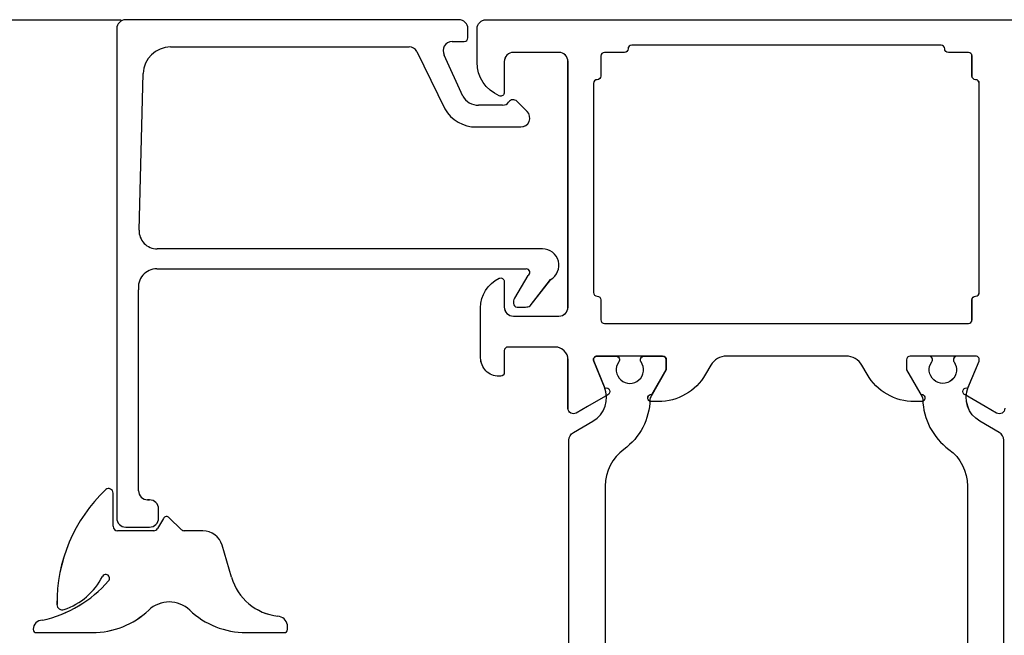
# Model space of a CAD drawing. Header units: millimetres. Extents: x 111285 to 237437, y -9513 to 52045.
# Tile 71 of 117: x 140451 to 140505, y 428 to 462. Entities that reach past the tile are written whole.
import ezdxf

# ---------------------------------------------------------------- set-up
doc = ezdxf.new("R2010")
doc.units = ezdxf.units.MM
doc.header["$LTSCALE"] = 100
doc.layers.get('0').update_dxf_attribs({"color": 252})
doc.layers.add('0-BUITENKOZIJNEN', color=252, linetype='Continuous')

# ---------------------------------------------------------------- blocks, each defined once
blk = doc.blocks.new('SR8-hori')
at = {"linetype": 'Continuous', "ltscale": 0.25}
blk.add_line((2686, 56.9), (2824.448, 56.9), dxfattribs=at)
at = {"linetype": 'Continuous'}
for p, q in [((2824, 29.046), (2824, 30.873)), ((2826.767, 29.475), (2826.448, 28.923)), ((2827.734, 28.872), (2827.089, 29.518)), ((2826.235, 28.8), (2824.245, 28.8)), ((2828.928, 28.8), (2827.908, 28.8)), ((2830.509, 26.244), (2829.997, 27.999)), ((2819.612, 23.383), (2819.612, 23.364)), ((2833.58, 23.364), (2833.58, 23.624)), ((2819.776, 23.2), (2822.864, 23.2)), ((2831.307, 23.2), (2833.416, 23.2))]:
    blk.add_line(p, q, dxfattribs=at)
for points in [[(2849.05, 22.6), (2849.05, 33.775, -0.267949), (2849.3, 34.208), (2850.368, 34.825, 0.376373), (2851.004, 36.698), (2850.413, 38.123, -0.534511), (2850.598, 38.4), (2851.625, 38.4, -0.609065), (2851.788, 38.084, 1.936492), (2853.012, 38.084, -0.609065), (2853.175, 38.4), (2854.2, 38.4), (2854.2, 38.4, -0.414214), (2854.4, 38.2), (2854.4, 38.2), (2854.4, 37.65), (2853.544, 36.168, 0.126173), (2853.504, 36.025, -0.233397), (2852.073, 33.276, 0.239087), (2851.05, 31.259), (2851.05, 20.541, 0.239087)], [(2872.95, 18.025), (2872.95, 33.775, 0.267949), (2872.7, 34.208), (2871.632, 34.825, -0.376373), (2870.996, 36.698), (2871.587, 38.123, 0.534511), (2871.402, 38.4), (2870.375, 38.4, 0.609065), (2870.212, 38.084, -1.936492), (2868.988, 38.084, 0.609065), (2868.825, 38.4), (2867.8, 38.4, 0.414214), (2867.6, 38.2), (2867.6, 37.65), (2868.456, 36.168, -0.126173), (2868.496, 36.025, 0.233397), (2869.927, 33.276, -0.239087), (2870.95, 31.259), (2870.95, 20.541, -0.239087)]]:
    blk.add_lwpolyline(points, format="xyb", dxfattribs=at)
for centre, radius, start, end in [((2829.461, 24.849), 8.542, 133.3415, 180.7603), ((2823.754, 30.873), 0.245, 0, 129.7291), ((2826.944, 29.373), 0.205, 45, 150), ((2824.245, 29.046), 0.245, 180, 270), ((2826.235, 29.046), 0.245, 270, 330), ((2827.908, 29.046), 0.245, 225, 270), ((2828.928, 27.687), 1.113, 16.2713, 90), ((2818.691, 30.428), 6.699, 282.2831, 319.1059), ((2820.106, 27.985), 3.722, 288.8271, 332.9608), ((2823.598, 26.182), 0.209, 318.2247, 147.9812), ((2833.389, 27.085), 3, 196.2713, 263.6705), ((2821.219, 24.749), 0.3, 182.5083, 287.2064), ((2822.864, 27.7), 4.5, 270, 313.4695), ((2827.086, 23.247), 1.636, 46.5305, 133.4695), ((2831.307, 27.7), 4.5, 226.5305, 270), ((2820.112, 23.383), 0.5, 89.6256, 180), ((2832.992, 23.507), 0.6, 11.293, 83.6705), ((2819.776, 23.364), 0.164, 180, 270), ((2833.416, 23.364), 0.164, 270, 0)]:
    blk.add_arc(centre, radius, start, end, dxfattribs=at)
at = {"layer": '0-BUITENKOZIJNEN', "linetype": 'Continuous'}
for p, q in [((2834.1, 56.9), (2824.7, 56.9)), ((2824.7, 56.9), (2824.7, 56.9)), ((2843, 56.9), (2834.1, 56.9)), ((2824.2, 56.4), (2824.2, 29.5)), ((2843.5, 55.9), (2843.5, 56.4)), ((2827.162, 55.4), (2834.1, 55.4)), ((2834.1, 55.4), (2840.267, 55.4)), ((2842.634, 55.7), (2843.3, 55.7)), ((2840.7, 55.15), (2842.23, 52)), ((2843.211, 52.7), (2842.201, 54.95)), ((2825.427, 45.326), (2825.662, 53.939)), ((2845.407, 52.2), (2844.077, 52.2)), ((2846.752, 51.854), (2846.194, 52.412)), ((2843.962, 51), (2846.399, 51)), ((2834.1, 44.3), (2826.426, 44.3)), ((2844.584, 44.3), (2834.1, 44.3)), ((2847.594, 44.3), (2844.584, 44.3)), ((2826.4, 43.2), (2834.1, 43.2)), ((2834.1, 43.2), (2844.354, 43.2)), ((2844.354, 43.2), (2846.7, 43.2)), ((2846.8, 42.827), (2846.059, 41.585)), ((2846.916, 41.167), (2848.047, 42.608)), ((2825.4, 31), (2825.4, 42.039)), ((2825.4, 42.039), (2825.4, 42.039)), ((2846, 41.444), (2846, 41.3)), ((2846.2, 41.1), (2846.666, 41.1)), ((2825.9, 30.5), (2825.9, 30.5)), ((2826, 30.5), (2825.9, 30.5)), ((2825.9, 30.5), (2826, 30.5)), ((2826, 30.5), (2825.9, 30.5)), ((2826, 30.5), (2826, 30.5)), ((2826.5, 29.5), (2826.5, 30)), ((2826.5, 30), (2826.5, 30)), ((2826.5, 29.5), (2826.5, 29.5)), ((2824.7, 29), (2824.7, 29)), ((2824.7, 29), (2826, 29)), ((2826, 29), (2826, 29))]:
    blk.add_line(p, q, dxfattribs=at)
blk.add_lwpolyline([(2873, 35.533, -0.57735), (2872.55, 35.273), (2871.921, 35.636), (2870.82, 36.272, -1), (2870.973, 36.642), (2871.587, 38.123, 0.534511), (2871.402, 38.4), (2871.402, 38.4), (2867.8, 38.4, 0.414214), (2867.6, 38.2), (2867.6, 37.66), (2867.6, 37.66), (2868.386, 36.298, -1.077346), (2868.416, 35.9), (2868.039, 35.9, -0.267949), (2865.441, 37.4), (2865.441, 37.4), (2865.152, 37.9, 0.267949), (2864.286, 38.4), (2861, 38.4), (2861, 38.4), (2857.714, 38.4, 0.267949), (2856.848, 37.9), (2856.848, 37.9), (2856.559, 37.4, -0.267949), (2853.961, 35.9), (2853.961, 35.9), (2853.584, 35.9, -1.077346), (2853.614, 36.298), (2854.4, 37.66), (2854.4, 38.2, 0.414214), (2854.2, 38.4), (2854.2, 38.4), (2850.598, 38.4), (2850.598, 38.4, 0.534511), (2850.413, 38.123), (2851.027, 36.642), (2851.027, 36.642, -1), (2851.18, 36.272), (2851.18, 36.272), (2850.079, 35.636), (2850.079, 35.636), (2849.45, 35.273, -0.57735), (2849, 35.533), (2849, 35.533), (2849, 38.2, 0.414214), (2848.3, 38.9), (2845.7, 38.9, 0.414214), (2845.5, 38.7), (2845.5, 37.5, -0.414214), (2845.3, 37.3), (2845.2, 37.3, -0.414214), (2844.2, 38.3), (2844.2, 41.061, -0.287008), (2845.212, 42.68, -0.553992), (2845.5, 42.5), (2845.5, 41.1, 0.414214), (2846, 40.6), (2848.5, 40.6, 0.414214), (2849, 41.1), (2849, 54.6, 0.414214), (2848.5, 55.1), (2846, 55.1, 0.414214), (2845.5, 54.6), (2845.5, 52.9, -0.536675), (2845.222, 52.716, -0.301511), (2844, 54.558), (2844, 56.4, -0.414214), (2844.5, 56.9), (2877.5, 56.9, -0.414214)], format="xyb", dxfattribs=at)
blk.add_lwpolyline([(2856, 55.5), (2856, 55.5), (2852.5, 55.5), (2852.5, 55.5, 0.414214), (2852.3, 55.3, -0.414214), (2852.1, 55.1), (2851, 55.1), (2851, 55.1, 0.414214), (2850.8, 54.9), (2850.8, 53.8, -0.414214), (2850.6, 53.6, 0.414214), (2850.4, 53.4), (2850.4, 41.9), (2850.4, 41.9, 0.414214), (2850.6, 41.7, -0.414214), (2850.8, 41.5), (2850.8, 40.4, 0.414214), (2851, 40.2), (2852.1, 40.2), (2871, 40.2), (2871, 40.2, 0.414214), (2871.2, 40.4), (2871.2, 41.5, -0.414214), (2871.4, 41.7, 0.414214), (2871.6, 41.9), (2871.6, 53.4, 0.414214), (2871.4, 53.6), (2871.4, 53.6, -0.414214), (2871.2, 53.8), (2871.2, 53.8), (2871.2, 54.9, 0.414214), (2871, 55.1), (2871, 55.1), (2869.9, 55.1), (2869.9, 55.1, -0.414214), (2869.7, 55.3), (2869.7, 55.3, 0.414214), (2869.5, 55.5), (2869.5, 55.5)], format="xyb", close=True, dxfattribs=at)
for centre, radius, start, end in [((2824.7, 56.4), 0.5, 90, 180), ((2843, 56.4), 0.5, 0, 90), ((2843.3, 55.9), 0.2, 270, 360), ((2827.162, 53.9), 1.5, 90, 178.5185), ((2840.267, 54.9), 0.5, 30, 90), ((2842.634, 55.2), 0.5, 90, 210), ((2844.077, 53.2), 1, 210, 270), ((2845.982, 52.2), 0.3, 45, 145.1501), ((2843.962, 53), 2, 210, 270), ((2845.407, 52.6), 0.4, 270, 325.1501), ((2846.399, 51.5), 0.5, 270, 45), ((2826.426, 45.3), 1, 178.5185, 270), ((2847.594, 43.394), 0.906, 300, 90), ((2826.407, 42.183), 1.017, 90.406, 188.1279), ((2846.7, 43), 0.2, 300, 90), ((2846.2, 41.444), 0.2, 135, 180), ((2846.2, 41.3), 0.2, 180, 270), ((2846.666, 41.6), 0.5, 270, 300), ((2825.9, 31), 0.5, 180, 270), ((2826, 30), 0.5, 0, 90), ((2824.7, 29.5), 0.5, 180, 270), ((2826, 29.5), 0.5, 270, 0)]:
    blk.add_arc(centre, radius, start, end, dxfattribs=at)
blk = doc.blocks.new('onderlegger beganegrond')
blk.add_blockref('SR8-hori', (11480, 405.1))

msp = doc.modelspace()

# ---------------------------------------------------------------- linework, layer by layer
at = {"linetype": 'Continuous', "ltscale": 0.25}
msp.add_line((140317.999, 462), (140456.447, 462), dxfattribs=at)
msp.add_line((140317.999, 462), (140456.447, 462), dxfattribs=at)
msp.add_line((140317.999, 462), (140456.447, 462), dxfattribs=at)
at = {"linetype": 'Continuous'}
for p, q in [((140455.999, 434.146), (140455.999, 435.973)), ((140455.999, 434.146), (140455.999, 435.973)), ((140455.999, 434.146), (140455.999, 435.973)), ((140458.765, 434.575), (140458.446, 434.023)), ((140458.765, 434.575), (140458.446, 434.023)), ((140458.765, 434.575), (140458.446, 434.023)), ((140459.733, 433.972), (140459.087, 434.618)), ((140459.733, 433.972), (140459.087, 434.618)), ((140459.733, 433.972), (140459.087, 434.618)), ((140458.234, 433.9), (140456.244, 433.9)), ((140458.234, 433.9), (140456.244, 433.9)), ((140458.234, 433.9), (140456.244, 433.9)), ((140460.927, 433.9), (140459.906, 433.9)), ((140460.927, 433.9), (140459.906, 433.9)), ((140460.927, 433.9), (140459.906, 433.9)), ((140462.507, 431.344), (140461.995, 433.099)), ((140462.507, 431.344), (140461.995, 433.099)), ((140462.507, 431.344), (140461.995, 433.099)), ((140465.578, 428.464), (140465.578, 428.724)), ((140465.578, 428.464), (140465.578, 428.724)), ((140465.578, 428.464), (140465.578, 428.724)), ((140451.611, 428.483), (140451.611, 428.464)), ((140451.611, 428.483), (140451.611, 428.464)), ((140451.611, 428.483), (140451.611, 428.464)), ((140451.774, 428.3), (140454.862, 428.3)), ((140451.774, 428.3), (140454.862, 428.3)), ((140451.774, 428.3), (140454.862, 428.3)), ((140463.306, 428.3), (140465.415, 428.3)), ((140463.306, 428.3), (140465.415, 428.3)), ((140463.306, 428.3), (140465.415, 428.3))]:
    msp.add_line(p, q, dxfattribs=at)
for points in [[(140481.048, 427.7), (140481.048, 438.875, -0.267949), (140481.298, 439.308), (140482.367, 439.925, 0.376373), (140483.002, 441.798), (140482.412, 443.223, -0.534511), (140482.597, 443.5), (140483.624, 443.5, -0.609065), (140483.787, 443.184, 1.936492), (140485.01, 443.184, -0.609065), (140485.173, 443.5), (140486.198, 443.5), (140486.198, 443.5, -0.414214), (140486.398, 443.3), (140486.398, 443.3), (140486.398, 442.75), (140485.543, 441.268, 0.126173), (140485.503, 441.125, -0.233397), (140484.071, 438.376, 0.239087), (140483.048, 436.359), (140483.048, 425.641, 0.239087)], [(140481.048, 427.7), (140481.048, 438.875, -0.267949), (140481.298, 439.308), (140482.367, 439.925, 0.376373), (140483.002, 441.798), (140482.412, 443.223, -0.534511), (140482.597, 443.5), (140483.624, 443.5, -0.609065), (140483.787, 443.184, 1.936492), (140485.01, 443.184, -0.609065), (140485.173, 443.5), (140486.198, 443.5), (140486.198, 443.5, -0.414214), (140486.398, 443.3), (140486.398, 443.3), (140486.398, 442.75), (140485.543, 441.268, 0.126173), (140485.503, 441.125, -0.233397), (140484.071, 438.376, 0.239087), (140483.048, 436.359), (140483.048, 425.641, 0.239087)], [(140481.048, 427.7), (140481.048, 438.875, -0.267949), (140481.298, 439.308), (140482.367, 439.925, 0.376373), (140483.002, 441.798), (140482.412, 443.223, -0.534511), (140482.597, 443.5), (140483.624, 443.5, -0.609065), (140483.787, 443.184, 1.936492), (140485.01, 443.184, -0.609065), (140485.173, 443.5), (140486.198, 443.5), (140486.198, 443.5, -0.414214), (140486.398, 443.3), (140486.398, 443.3), (140486.398, 442.75), (140485.543, 441.268, 0.126173), (140485.503, 441.125, -0.233397), (140484.071, 438.376, 0.239087), (140483.048, 436.359), (140483.048, 425.641, 0.239087)], [(140504.949, 423.125), (140504.949, 438.875, 0.267949), (140504.699, 439.308), (140503.63, 439.925, -0.376373), (140502.995, 441.798), (140503.585, 443.223, 0.534511), (140503.4, 443.5), (140502.373, 443.5, 0.609065), (140502.21, 443.184, -1.936492), (140500.987, 443.184, 0.609065), (140500.824, 443.5), (140499.799, 443.5, 0.414214), (140499.599, 443.3), (140499.599, 442.75), (140500.454, 441.268, -0.126173), (140500.494, 441.125, 0.233397), (140501.926, 438.376, -0.239087), (140502.949, 436.359), (140502.949, 425.641, -0.239087)], [(140504.949, 423.125), (140504.949, 438.875, 0.267949), (140504.699, 439.308), (140503.63, 439.925, -0.376373), (140502.995, 441.798), (140503.585, 443.223, 0.534511), (140503.4, 443.5), (140502.373, 443.5, 0.609065), (140502.21, 443.184, -1.936492), (140500.987, 443.184, 0.609065), (140500.824, 443.5), (140499.799, 443.5, 0.414214), (140499.599, 443.3), (140499.599, 442.75), (140500.454, 441.268, -0.126173), (140500.494, 441.125, 0.233397), (140501.926, 438.376, -0.239087), (140502.949, 436.359), (140502.949, 425.641, -0.239087)], [(140504.949, 423.125), (140504.949, 438.875, 0.267949), (140504.699, 439.308), (140503.63, 439.925, -0.376373), (140502.995, 441.798), (140503.585, 443.223, 0.534511), (140503.4, 443.5), (140502.373, 443.5, 0.609065), (140502.21, 443.184, -1.936492), (140500.987, 443.184, 0.609065), (140500.824, 443.5), (140499.799, 443.5, 0.414214), (140499.599, 443.3), (140499.599, 442.75), (140500.454, 441.268, -0.126173), (140500.494, 441.125, 0.233397), (140501.926, 438.376, -0.239087), (140502.949, 436.359), (140502.949, 425.641, -0.239087)]]:
    msp.add_lwpolyline(points, format="xyb", dxfattribs=at)
for centre, radius, start, end in [((140461.459, 429.949), 8.542, 133.3415, 180.7603), ((140461.459, 429.949), 8.542, 133.3415, 180.7603), ((140461.459, 429.949), 8.542, 133.3415, 180.7603), ((140455.753, 435.973), 0.245, 0, 129.7291), ((140455.753, 435.973), 0.245, 0, 129.7291), ((140455.753, 435.973), 0.245, 0, 129.7291), ((140458.942, 434.473), 0.205, 45, 150), ((140458.942, 434.473), 0.205, 45, 150), ((140458.942, 434.473), 0.205, 45, 150), ((140456.244, 434.146), 0.245, 180, 270), ((140456.244, 434.146), 0.245, 180, 270), ((140456.244, 434.146), 0.245, 180, 270), ((140458.234, 434.146), 0.245, 270, 330), ((140458.234, 434.146), 0.245, 270, 330), ((140458.234, 434.146), 0.245, 270, 330), ((140459.906, 434.146), 0.245, 225, 270), ((140459.906, 434.146), 0.245, 225, 270), ((140459.906, 434.146), 0.245, 225, 270), ((140460.927, 432.787), 1.113, 16.2713, 90), ((140460.927, 432.787), 1.113, 16.2713, 90), ((140460.927, 432.787), 1.113, 16.2713, 90), ((140452.105, 433.085), 3.722, 288.8271, 332.9608), ((140452.105, 433.085), 3.722, 288.8271, 332.9608), ((140452.105, 433.085), 3.722, 288.8271, 332.9608), ((140455.597, 431.282), 0.209, 318.2247, 147.9812), ((140455.597, 431.282), 0.209, 318.2247, 147.9812), ((140455.597, 431.282), 0.209, 318.2247, 147.9812), ((140465.387, 432.185), 3, 196.2713, 263.6705), ((140465.387, 432.185), 3, 196.2713, 263.6705), ((140465.387, 432.185), 3, 196.2713, 263.6705), ((140450.689, 435.528), 6.699, 282.2831, 319.1059), ((140450.689, 435.528), 6.699, 282.2831, 319.1059), ((140450.689, 435.528), 6.699, 282.2831, 319.1059), ((140453.217, 429.849), 0.3, 182.5083, 287.2064), ((140453.217, 429.849), 0.3, 182.5083, 287.2064), ((140453.217, 429.849), 0.3, 182.5083, 287.2064), ((140459.084, 428.347), 1.636, 46.5305, 133.4695), ((140459.084, 428.347), 1.636, 46.5305, 133.4695), ((140459.084, 428.347), 1.636, 46.5305, 133.4695), ((140454.862, 432.8), 4.5, 270, 313.4695), ((140454.862, 432.8), 4.5, 270, 313.4695), ((140454.862, 432.8), 4.5, 270, 313.4695), ((140463.306, 432.8), 4.5, 226.5305, 270), ((140463.306, 432.8), 4.5, 226.5305, 270), ((140463.306, 432.8), 4.5, 226.5305, 270), ((140464.99, 428.607), 0.6, 11.293, 83.6705), ((140464.99, 428.607), 0.6, 11.293, 83.6705), ((140464.99, 428.607), 0.6, 11.293, 83.6705), ((140452.111, 428.483), 0.5, 89.6256, 180), ((140452.111, 428.483), 0.5, 89.6256, 180), ((140452.111, 428.483), 0.5, 89.6256, 180), ((140451.774, 428.464), 0.164, 180, 270), ((140451.774, 428.464), 0.164, 180, 270), ((140451.774, 428.464), 0.164, 180, 270), ((140465.415, 428.464), 0.164, 270, 0), ((140465.415, 428.464), 0.164, 270, 0), ((140465.415, 428.464), 0.164, 270, 0)]:
    msp.add_arc(centre, radius, start, end, dxfattribs=at)
at = {"layer": '0-BUITENKOZIJNEN', "linetype": 'Continuous'}
for p, q in [((140466.099, 462), (140456.699, 462)), ((140456.699, 462), (140456.699, 462)), ((140466.099, 462), (140456.699, 462)), ((140456.699, 462), (140456.699, 462)), ((140466.099, 462), (140456.699, 462)), ((140456.699, 462), (140456.699, 462)), ((140474.999, 462), (140466.099, 462)), ((140474.999, 462), (140466.099, 462)), ((140474.999, 462), (140466.099, 462)), ((140456.199, 461.5), (140456.199, 434.6)), ((140456.199, 461.5), (140456.199, 434.6)), ((140456.199, 461.5), (140456.199, 434.6)), ((140475.499, 461), (140475.499, 461.5)), ((140475.499, 461), (140475.499, 461.5)), ((140475.499, 461), (140475.499, 461.5)), ((140459.16, 460.5), (140466.099, 460.5)), ((140459.16, 460.5), (140466.099, 460.5)), ((140459.16, 460.5), (140466.099, 460.5)), ((140466.099, 460.5), (140472.265, 460.5)), ((140466.099, 460.5), (140472.265, 460.5)), ((140466.099, 460.5), (140472.265, 460.5)), ((140474.632, 460.8), (140475.299, 460.8)), ((140474.632, 460.8), (140475.299, 460.8)), ((140474.632, 460.8), (140475.299, 460.8)), ((140472.698, 460.25), (140474.228, 457.1)), ((140472.698, 460.25), (140474.228, 457.1)), ((140472.698, 460.25), (140474.228, 457.1)), ((140475.21, 457.8), (140474.199, 460.05)), ((140475.21, 457.8), (140474.199, 460.05)), ((140475.21, 457.8), (140474.199, 460.05)), ((140457.425, 450.426), (140457.661, 459.039)), ((140457.425, 450.426), (140457.661, 459.039)), ((140457.425, 450.426), (140457.661, 459.039)), ((140477.406, 457.3), (140476.076, 457.3)), ((140477.406, 457.3), (140476.076, 457.3)), ((140477.406, 457.3), (140476.076, 457.3)), ((140478.751, 456.954), (140478.192, 457.512)), ((140478.751, 456.954), (140478.192, 457.512)), ((140478.751, 456.954), (140478.192, 457.512)), ((140475.96, 456.1), (140478.397, 456.1)), ((140475.96, 456.1), (140478.397, 456.1)), ((140475.96, 456.1), (140478.397, 456.1)), ((140466.099, 449.4), (140458.425, 449.4)), ((140466.099, 449.4), (140458.425, 449.4)), ((140466.099, 449.4), (140458.425, 449.4)), ((140476.582, 449.4), (140466.099, 449.4)), ((140476.582, 449.4), (140466.099, 449.4)), ((140476.582, 449.4), (140466.099, 449.4)), ((140479.592, 449.4), (140476.582, 449.4)), ((140479.592, 449.4), (140476.582, 449.4)), ((140479.592, 449.4), (140476.582, 449.4)), ((140458.399, 448.3), (140466.099, 448.3)), ((140458.399, 448.3), (140466.099, 448.3)), ((140458.399, 448.3), (140466.099, 448.3)), ((140466.099, 448.3), (140476.353, 448.3)), ((140466.099, 448.3), (140476.353, 448.3)), ((140466.099, 448.3), (140476.353, 448.3)), ((140476.353, 448.3), (140478.699, 448.3)), ((140476.353, 448.3), (140478.699, 448.3)), ((140476.353, 448.3), (140478.699, 448.3)), ((140478.799, 447.927), (140478.057, 446.685)), ((140478.799, 447.927), (140478.057, 446.685)), ((140478.799, 447.927), (140478.057, 446.685)), ((140478.915, 446.267), (140480.045, 447.708)), ((140478.915, 446.267), (140480.045, 447.708)), ((140478.915, 446.267), (140480.045, 447.708)), ((140457.399, 436.1), (140457.399, 447.139)), ((140457.399, 447.139), (140457.399, 447.139)), ((140457.399, 436.1), (140457.399, 447.139)), ((140457.399, 447.139), (140457.399, 447.139)), ((140457.399, 436.1), (140457.399, 447.139)), ((140457.399, 447.139), (140457.399, 447.139)), ((140477.999, 446.544), (140477.999, 446.4)), ((140477.999, 446.544), (140477.999, 446.4)), ((140477.999, 446.544), (140477.999, 446.4)), ((140478.199, 446.2), (140478.665, 446.2)), ((140478.199, 446.2), (140478.665, 446.2)), ((140478.199, 446.2), (140478.665, 446.2)), ((140457.899, 435.6), (140457.899, 435.6)), ((140457.999, 435.6), (140457.899, 435.6)), ((140457.899, 435.6), (140457.999, 435.6)), ((140457.999, 435.6), (140457.899, 435.6)), ((140457.899, 435.6), (140457.899, 435.6)), ((140457.999, 435.6), (140457.899, 435.6)), ((140457.899, 435.6), (140457.999, 435.6)), ((140457.999, 435.6), (140457.899, 435.6)), ((140457.899, 435.6), (140457.899, 435.6)), ((140457.999, 435.6), (140457.899, 435.6)), ((140457.899, 435.6), (140457.999, 435.6)), ((140457.999, 435.6), (140457.899, 435.6)), ((140457.999, 435.6), (140457.999, 435.6)), ((140457.999, 435.6), (140457.999, 435.6)), ((140457.999, 435.6), (140457.999, 435.6)), ((140458.499, 434.6), (140458.499, 435.1)), ((140458.499, 435.1), (140458.499, 435.1)), ((140458.499, 434.6), (140458.499, 435.1)), ((140458.499, 435.1), (140458.499, 435.1)), ((140458.499, 434.6), (140458.499, 435.1)), ((140458.499, 435.1), (140458.499, 435.1)), ((140458.499, 434.6), (140458.499, 434.6)), ((140458.499, 434.6), (140458.499, 434.6)), ((140458.499, 434.6), (140458.499, 434.6)), ((140456.699, 434.1), (140456.699, 434.1)), ((140456.699, 434.1), (140457.999, 434.1)), ((140456.699, 434.1), (140456.699, 434.1)), ((140456.699, 434.1), (140457.999, 434.1)), ((140456.699, 434.1), (140456.699, 434.1)), ((140456.699, 434.1), (140457.999, 434.1)), ((140457.999, 434.1), (140457.999, 434.1)), ((140457.999, 434.1), (140457.999, 434.1)), ((140457.999, 434.1), (140457.999, 434.1))]:
    msp.add_line(p, q, dxfattribs=at)
msp.add_lwpolyline([(140504.998, 440.633, -0.57735), (140504.548, 440.373), (140503.92, 440.736), (140502.818, 441.372, -1), (140502.971, 441.742), (140503.585, 443.223, 0.534511), (140503.4, 443.5), (140503.4, 443.5), (140499.798, 443.5, 0.414214), (140499.598, 443.3), (140499.598, 442.76), (140499.598, 442.76), (140500.385, 441.398, -1.077346), (140500.415, 441), (140500.037, 441, -0.267949), (140497.439, 442.5), (140497.439, 442.5), (140497.151, 443, 0.267949), (140496.285, 443.5), (140492.998, 443.5), (140492.998, 443.5), (140489.712, 443.5, 0.267949), (140488.846, 443), (140488.846, 443), (140488.558, 442.5, -0.267949), (140485.96, 441), (140485.96, 441), (140485.582, 441, -1.077346), (140485.612, 441.398), (140486.398, 442.76), (140486.398, 443.3, 0.414214), (140486.198, 443.5), (140486.198, 443.5), (140482.597, 443.5), (140482.597, 443.5, 0.534511), (140482.412, 443.223), (140483.026, 441.742), (140483.026, 441.742, -1), (140483.179, 441.372), (140483.179, 441.372), (140482.077, 440.736), (140482.077, 440.736), (140481.448, 440.373, -0.57735), (140480.998, 440.633), (140480.998, 440.633), (140480.998, 443.3, 0.414214), (140480.298, 444), (140477.698, 444, 0.414214), (140477.498, 443.8), (140477.498, 442.6, -0.414214), (140477.298, 442.4), (140477.198, 442.4, -0.414214), (140476.198, 443.4), (140476.198, 446.161, -0.287008), (140477.211, 447.78, -0.553992), (140477.498, 447.6), (140477.498, 446.2, 0.414214), (140477.998, 445.7), (140480.498, 445.7, 0.414214), (140480.998, 446.2), (140480.998, 459.7, 0.414214), (140480.498, 460.2), (140477.998, 460.2, 0.414214), (140477.498, 459.7), (140477.498, 458, -0.536675), (140477.221, 457.816, -0.301511), (140475.998, 459.658), (140475.998, 461.5, -0.414214), (140476.498, 462), (140509.498, 462, -0.414214)], format="xyb", dxfattribs=at)
msp.add_lwpolyline([(140504.998, 440.633, -0.57735), (140504.548, 440.373), (140503.92, 440.736), (140502.818, 441.372, -1), (140502.971, 441.742), (140503.585, 443.223, 0.534511), (140503.4, 443.5), (140503.4, 443.5), (140499.798, 443.5, 0.414214), (140499.598, 443.3), (140499.598, 442.76), (140499.598, 442.76), (140500.385, 441.398, -1.077346), (140500.415, 441), (140500.037, 441, -0.267949), (140497.439, 442.5), (140497.439, 442.5), (140497.151, 443, 0.267949), (140496.285, 443.5), (140492.998, 443.5), (140492.998, 443.5), (140489.712, 443.5, 0.267949), (140488.846, 443), (140488.846, 443), (140488.558, 442.5, -0.267949), (140485.96, 441), (140485.96, 441), (140485.582, 441, -1.077346), (140485.612, 441.398), (140486.398, 442.76), (140486.398, 443.3, 0.414214), (140486.198, 443.5), (140486.198, 443.5), (140482.597, 443.5), (140482.597, 443.5, 0.534511), (140482.412, 443.223), (140483.026, 441.742), (140483.026, 441.742, -1), (140483.179, 441.372), (140483.179, 441.372), (140482.077, 440.736), (140482.077, 440.736), (140481.448, 440.373, -0.57735), (140480.998, 440.633), (140480.998, 440.633), (140480.998, 443.3, 0.414214), (140480.298, 444), (140477.698, 444, 0.414214), (140477.498, 443.8), (140477.498, 442.6, -0.414214), (140477.298, 442.4), (140477.198, 442.4, -0.414214), (140476.198, 443.4), (140476.198, 446.161, -0.287008), (140477.211, 447.78, -0.553992), (140477.498, 447.6), (140477.498, 446.2, 0.414214), (140477.998, 445.7), (140480.498, 445.7, 0.414214), (140480.998, 446.2), (140480.998, 459.7, 0.414214), (140480.498, 460.2), (140477.998, 460.2, 0.414214), (140477.498, 459.7), (140477.498, 458, -0.536675), (140477.221, 457.816, -0.301511), (140475.998, 459.658), (140475.998, 461.5, -0.414214), (140476.498, 462), (140509.498, 462, -0.414214)], format="xyb", dxfattribs=at)
msp.add_lwpolyline([(140504.998, 440.633, -0.57735), (140504.548, 440.373), (140503.92, 440.736), (140502.818, 441.372, -1), (140502.971, 441.742), (140503.585, 443.223, 0.534511), (140503.4, 443.5), (140503.4, 443.5), (140499.798, 443.5, 0.414214), (140499.598, 443.3), (140499.598, 442.76), (140499.598, 442.76), (140500.385, 441.398, -1.077346), (140500.415, 441), (140500.037, 441, -0.267949), (140497.439, 442.5), (140497.439, 442.5), (140497.151, 443, 0.267949), (140496.285, 443.5), (140492.998, 443.5), (140492.998, 443.5), (140489.712, 443.5, 0.267949), (140488.846, 443), (140488.846, 443), (140488.558, 442.5, -0.267949), (140485.96, 441), (140485.96, 441), (140485.582, 441, -1.077346), (140485.612, 441.398), (140486.398, 442.76), (140486.398, 443.3, 0.414214), (140486.198, 443.5), (140486.198, 443.5), (140482.597, 443.5), (140482.597, 443.5, 0.534511), (140482.412, 443.223), (140483.026, 441.742), (140483.026, 441.742, -1), (140483.179, 441.372), (140483.179, 441.372), (140482.077, 440.736), (140482.077, 440.736), (140481.448, 440.373, -0.57735), (140480.998, 440.633), (140480.998, 440.633), (140480.998, 443.3, 0.414214), (140480.298, 444), (140477.698, 444, 0.414214), (140477.498, 443.8), (140477.498, 442.6, -0.414214), (140477.298, 442.4), (140477.198, 442.4, -0.414214), (140476.198, 443.4), (140476.198, 446.161, -0.287008), (140477.211, 447.78, -0.553992), (140477.498, 447.6), (140477.498, 446.2, 0.414214), (140477.998, 445.7), (140480.498, 445.7, 0.414214), (140480.998, 446.2), (140480.998, 459.7, 0.414214), (140480.498, 460.2), (140477.998, 460.2, 0.414214), (140477.498, 459.7), (140477.498, 458, -0.536675), (140477.221, 457.816, -0.301511), (140475.998, 459.658), (140475.998, 461.5, -0.414214), (140476.498, 462), (140509.498, 462, -0.414214)], format="xyb", dxfattribs=at)
msp.add_lwpolyline([(140487.998, 460.6), (140487.998, 460.6), (140484.498, 460.6), (140484.498, 460.6, 0.414214), (140484.298, 460.4, -0.414214), (140484.098, 460.2), (140482.998, 460.2), (140482.998, 460.2, 0.414214), (140482.798, 460), (140482.798, 458.9, -0.414214), (140482.598, 458.7, 0.414214), (140482.398, 458.5), (140482.398, 447), (140482.398, 447, 0.414214), (140482.598, 446.8, -0.414214), (140482.798, 446.6), (140482.798, 445.5, 0.414214), (140482.998, 445.3), (140484.098, 445.3), (140502.998, 445.3), (140502.998, 445.3, 0.414214), (140503.198, 445.5), (140503.198, 446.6, -0.414214), (140503.398, 446.8, 0.414214), (140503.598, 447), (140503.598, 458.5, 0.414214), (140503.398, 458.7), (140503.398, 458.7, -0.414214), (140503.198, 458.9), (140503.198, 458.9), (140503.198, 460, 0.414214), (140502.998, 460.2), (140502.998, 460.2), (140501.898, 460.2), (140501.898, 460.2, -0.414214), (140501.698, 460.4), (140501.698, 460.4, 0.414214), (140501.498, 460.6), (140501.498, 460.6)], format="xyb", close=True, dxfattribs=at)
msp.add_lwpolyline([(140487.998, 460.6), (140487.998, 460.6), (140484.498, 460.6), (140484.498, 460.6, 0.414214), (140484.298, 460.4, -0.414214), (140484.098, 460.2), (140482.998, 460.2), (140482.998, 460.2, 0.414214), (140482.798, 460), (140482.798, 458.9, -0.414214), (140482.598, 458.7, 0.414214), (140482.398, 458.5), (140482.398, 447), (140482.398, 447, 0.414214), (140482.598, 446.8, -0.414214), (140482.798, 446.6), (140482.798, 445.5, 0.414214), (140482.998, 445.3), (140484.098, 445.3), (140502.998, 445.3), (140502.998, 445.3, 0.414214), (140503.198, 445.5), (140503.198, 446.6, -0.414214), (140503.398, 446.8, 0.414214), (140503.598, 447), (140503.598, 458.5, 0.414214), (140503.398, 458.7), (140503.398, 458.7, -0.414214), (140503.198, 458.9), (140503.198, 458.9), (140503.198, 460, 0.414214), (140502.998, 460.2), (140502.998, 460.2), (140501.898, 460.2), (140501.898, 460.2, -0.414214), (140501.698, 460.4), (140501.698, 460.4, 0.414214), (140501.498, 460.6), (140501.498, 460.6)], format="xyb", close=True, dxfattribs=at)
msp.add_lwpolyline([(140487.998, 460.6), (140487.998, 460.6), (140484.498, 460.6), (140484.498, 460.6, 0.414214), (140484.298, 460.4, -0.414214), (140484.098, 460.2), (140482.998, 460.2), (140482.998, 460.2, 0.414214), (140482.798, 460), (140482.798, 458.9, -0.414214), (140482.598, 458.7, 0.414214), (140482.398, 458.5), (140482.398, 447), (140482.398, 447, 0.414214), (140482.598, 446.8, -0.414214), (140482.798, 446.6), (140482.798, 445.5, 0.414214), (140482.998, 445.3), (140484.098, 445.3), (140502.998, 445.3), (140502.998, 445.3, 0.414214), (140503.198, 445.5), (140503.198, 446.6, -0.414214), (140503.398, 446.8, 0.414214), (140503.598, 447), (140503.598, 458.5, 0.414214), (140503.398, 458.7), (140503.398, 458.7, -0.414214), (140503.198, 458.9), (140503.198, 458.9), (140503.198, 460, 0.414214), (140502.998, 460.2), (140502.998, 460.2), (140501.898, 460.2), (140501.898, 460.2, -0.414214), (140501.698, 460.4), (140501.698, 460.4, 0.414214), (140501.498, 460.6), (140501.498, 460.6)], format="xyb", close=True, dxfattribs=at)
for centre, radius, start, end in [((140456.699, 461.5), 0.5, 90, 180), ((140456.699, 461.5), 0.5, 90, 180), ((140456.699, 461.5), 0.5, 90, 180), ((140474.999, 461.5), 0.5, 0, 90), ((140474.999, 461.5), 0.5, 0, 90), ((140474.999, 461.5), 0.5, 0, 90), ((140475.299, 461), 0.2, 270, 360), ((140475.299, 461), 0.2, 270, 360), ((140475.299, 461), 0.2, 270, 360), ((140459.16, 459), 1.5, 90, 178.5185), ((140459.16, 459), 1.5, 90, 178.5185), ((140459.16, 459), 1.5, 90, 178.5185), ((140472.265, 460), 0.5, 30, 90), ((140472.265, 460), 0.5, 30, 90), ((140472.265, 460), 0.5, 30, 90), ((140474.632, 460.3), 0.5, 90, 210), ((140474.632, 460.3), 0.5, 90, 210), ((140474.632, 460.3), 0.5, 90, 210), ((140476.076, 458.3), 1, 210, 270), ((140476.076, 458.3), 1, 210, 270), ((140476.076, 458.3), 1, 210, 270), ((140477.406, 457.7), 0.4, 270, 325.1501), ((140477.406, 457.7), 0.4, 270, 325.1501), ((140477.406, 457.7), 0.4, 270, 325.1501), ((140477.98, 457.3), 0.3, 45, 145.1501), ((140477.98, 457.3), 0.3, 45, 145.1501), ((140477.98, 457.3), 0.3, 45, 145.1501), ((140475.96, 458.1), 2, 210, 270), ((140475.96, 458.1), 2, 210, 270), ((140475.96, 458.1), 2, 210, 270), ((140478.397, 456.6), 0.5, 270, 45), ((140478.397, 456.6), 0.5, 270, 45), ((140478.397, 456.6), 0.5, 270, 45), ((140458.425, 450.4), 1, 178.5185, 270), ((140458.425, 450.4), 1, 178.5185, 270), ((140458.425, 450.4), 1, 178.5185, 270), ((140479.592, 448.494), 0.906, 300, 90), ((140479.592, 448.494), 0.906, 300, 90), ((140479.592, 448.494), 0.906, 300, 90), ((140458.406, 447.283), 1.017, 90.406, 188.1279), ((140458.406, 447.283), 1.017, 90.406, 188.1279), ((140458.406, 447.283), 1.017, 90.406, 188.1279), ((140478.699, 448.1), 0.2, 300, 90), ((140478.699, 448.1), 0.2, 300, 90), ((140478.699, 448.1), 0.2, 300, 90), ((140478.199, 446.544), 0.2, 135, 180), ((140478.199, 446.544), 0.2, 135, 180), ((140478.199, 446.544), 0.2, 135, 180), ((140478.199, 446.4), 0.2, 180, 270), ((140478.199, 446.4), 0.2, 180, 270), ((140478.199, 446.4), 0.2, 180, 270), ((140478.665, 446.7), 0.5, 270, 300), ((140478.665, 446.7), 0.5, 270, 300), ((140478.665, 446.7), 0.5, 270, 300), ((140457.899, 436.1), 0.5, 180, 270), ((140457.899, 436.1), 0.5, 180, 270), ((140457.899, 436.1), 0.5, 180, 270), ((140457.999, 435.1), 0.5, 0, 90), ((140457.999, 435.1), 0.5, 0, 90), ((140457.999, 435.1), 0.5, 0, 90), ((140456.699, 434.6), 0.5, 180, 270), ((140456.699, 434.6), 0.5, 180, 270), ((140456.699, 434.6), 0.5, 180, 270), ((140457.999, 434.6), 0.5, 270, 0), ((140457.999, 434.6), 0.5, 270, 0), ((140457.999, 434.6), 0.5, 270, 0)]:
    msp.add_arc(centre, radius, start, end, dxfattribs=at)

# ---------------------------------------------------------------- block references
msp.add_blockref('onderlegger beganegrond', (126151.999, 0))

doc.saveas('drawing.dxf')
